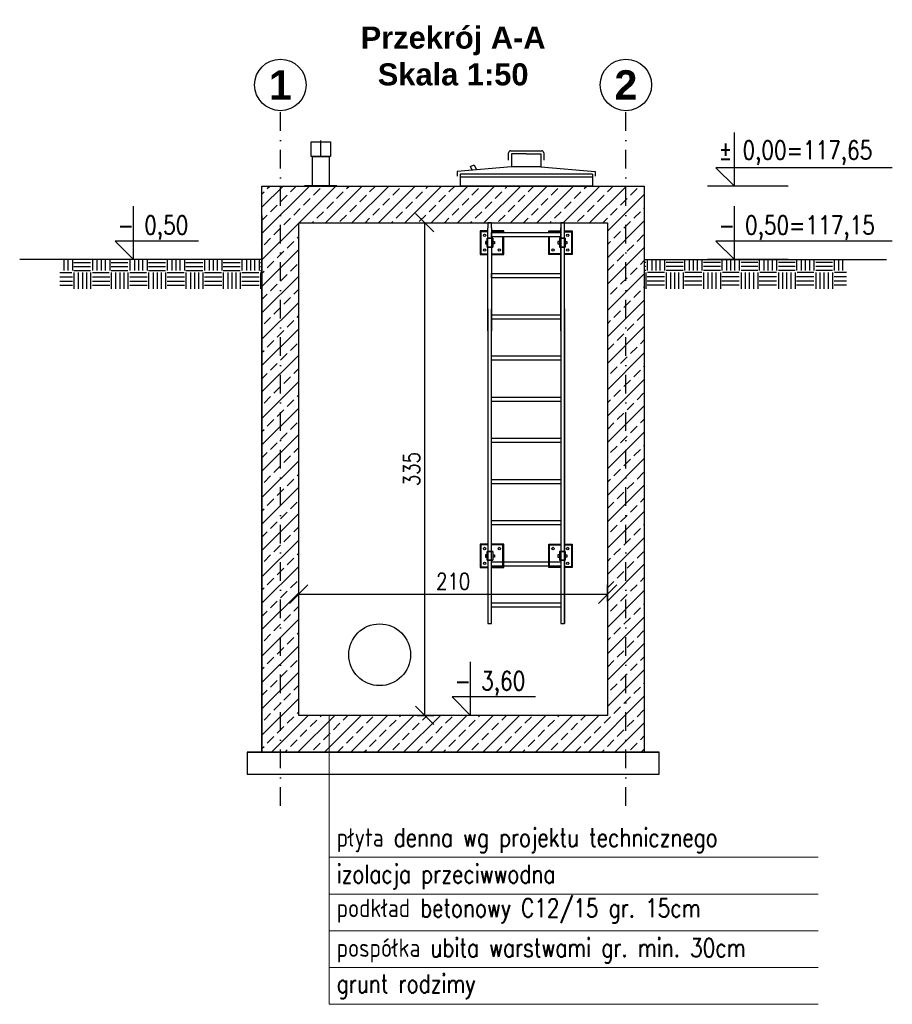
# Model space of a CAD drawing. Header units: millimetres. Extents: x -62780 to 1772512, y -757464 to -52755.
# Tile 35 of 65: x 1758150 to 1758744, y -584989 to -584319. Entities that reach past the tile are written whole.
import ezdxf

# ---------------------------------------------------------------- set-up
doc = ezdxf.new("R2010")
doc.units = ezdxf.units.MM
doc.linetypes.add('DASHDOT', pattern=[25.4, 12.7, -6.35, 0, -6.35])
doc.linetypes.add('DASHED', pattern=[19.05, 12.7, -6.35])
for name, color, linetype in [('AAA Cienka linia', 11, 'Continuous'), ('AAA Folia', 4, 'DASHED'), ('AAA Kreskowanie', 30, 'Continuous'), ('AAA L-Opis', 3, 'Continuous'), ('AAA Opis', 2, 'Continuous'), ('AAA Osie', 1, 'DASHDOT'), ('AAA Wymiar', 1, 'Continuous'), ('AAA Ściana', 7, 'Continuous')]:
    doc.layers.add(name, color=color, linetype=linetype)
doc.layers.add('l-opis', color=3, linetype='Continuous', lineweight=13)
doc.layers.add('opis', color=2, linetype='Continuous', lineweight=13)
doc.styles.add('Arial B', font='arialbd.ttf')
doc.styles.add('opis', font='simplex.shx', dxfattribs={"width": 0.8})
doc.styles.get("Standard").update_dxf_attribs({"font": 'simplex.shx', "width": 0.8})
doc.dimstyles.new('1 do 50', dxfattribs={"dimscale": 5, "dimtxt": 2.25, "dimasz": 2.5, "dimexe": 1.25, "dimexo": 0.625, "dimtad": 1, "dimdec": 1, "dimrnd": 0.5, "dimtxsty": 'Standard', "dimblk": 'OBLIQUE', "dimcen": 2.5, "dimclrd": 256, "dimclre": 256, "dimclrt": 2, "dimadec": 0, "dimazin": 0, "dimtfac": 1, "dimtdec": 0, "dimtmove": 0, "dimatfit": 3, "dimldrblk": 'OBLIQUE', "dimfxl": 1, "dimfxlon": 1, "dimlwd": -1, "dimlwe": -1, "dimarcsym": 0})

# ---------------------------------------------------------------- blocks, each defined once
blk = doc.blocks.new('zw$536E')
at = {"layer": 'AAA Cienka linia', "lineweight": -2}
for p, q in [((-12, 17.5), (-12, 22.63)), ((-10.63, 24), (10.63, 24)), ((0, 22), (-10, 22)), ((-10, 22), (-10, 13)), ((0, 22), (10, 22)), ((10, 22), (10, 13)), ((12, 22.63), (12, 17.5)), ((-37.9, 13.29), (-35.38, 14.48)), ((-35.38, 14.48), (-33.72, 10.97)), ((-10, 13), (-46.99, 9.83)), ((-46.99, 9.83), (-46.99, 6.83)), ((45, 8), (-45, 8)), ((-45, 8), (-45, 0)), ((-36.68, 10.71), (-37.9, 13.29)), ((10, 13), (-10, 13)), ((10, 13), (46.99, 9.83)), ((45, 8), (45, 0)), ((46.99, 9.83), (46.99, 6.83)), ((45, 6), (-45, 6)), ((45, 0), (-45, 0))]:
    blk.add_line(p, q, dxfattribs=at)
for centre, start, end in [((-10.63, 22.63), 90, 180), ((10.63, 22.63), 0, 90)]:
    blk.add_arc(centre, 1.37, start, end, dxfattribs=at)
blk = doc.blocks.new('zw$6BE9')
at = {"layer": 'AAA Cienka linia', "lineweight": -2}
blk.add_line((0, 20), (0, 31), dxfattribs=at)
for points in [[(-6.5, 30), (6.5, 30), (6.5, 20), (-6.5, 20)], [(-5.72, 20), (5.72, 20), (5.72, 0.2), (-5.72, 0.2)], [(11, 0.2), (-11, 0.2), (-11, 0), (11, 0)]]:
    blk.add_lwpolyline(points, close=True, dxfattribs=at)
blk = doc.blocks.new('zw$8CDF')
at = {"layer": 'AAA Cienka linia', "lineweight": -2}
for p, q in [((-78.83, 335), (-81.33, 335)), ((-81.33, 335), (-81.33, 331.48)), ((-78.83, 331.48), (-78.83, 335)), ((-29.33, 335), (-31.83, 335)), ((-31.83, 335), (-31.83, 331.48)), ((-29.33, 331.48), (-29.33, 335)), ((-81.33, 261.48), (-81.33, 331.48)), ((-31.83, 331.48), (-31.83, 261.48)), ((-29.33, 261.48), (-29.33, 331.48)), ((-29.33, 276.48), (-29.33, 62.48)), ((-81.33, 62.48), (-78.83, 62.48)), ((-31.83, 62.48), (-29.33, 62.48))]:
    blk.add_line(p, q, dxfattribs=at)
for points in [[(-81.33, 329.48), (-86.63, 329.48), (-86.63, 313.48), (-81.33, 313.48)], [(-81.33, 328.98), (-86.13, 328.98), (-86.13, 313.98), (-81.33, 313.98)], [(-78.83, 331.48), (-78.83, 261.48)], [(-70.63, 328.48), (-70.63, 329.48), (-78.83, 329.48)], [(-71.13, 328.98), (-78.83, 328.98)], [(-78.83, 328.48), (-31.83, 328.48), (-31.83, 325.48), (-78.83, 325.48), (-78.83, 328.48)], [(-71.13, 328.48), (-71.13, 328.98)], [(-40.03, 328.48), (-40.03, 329.48), (-31.83, 329.48)], [(-39.53, 328.98), (-31.83, 328.98)], [(-39.53, 328.48), (-39.53, 328.98)], [(-31.83, 261.48), (-31.83, 331.48)], [(-29.33, 329.48), (-24.03, 329.48), (-24.03, 313.48), (-29.33, 313.48)], [(-29.33, 328.98), (-24.53, 328.98), (-24.53, 313.98), (-29.33, 313.98)], [(-81.93, 322.28), (-82.93, 322.28), (-82.93, 320.68), (-81.93, 320.68)], [(-77.93, 324.48), (-81.93, 324.48), (-81.93, 318.48), (-77.93, 318.48)], [(-77.93, 324.48), (-77.93, 318.48), (-81.93, 318.48), (-81.93, 324.48), (-77.93, 324.48)], [(-78.83, 313.98), (-71.13, 313.98), (-71.13, 325.48)], [(-78.83, 313.48), (-70.63, 313.48), (-70.63, 325.48)], [(-77.93, 322.28), (-76.93, 322.28), (-76.93, 320.68), (-77.93, 320.68)], [(-31.83, 313.48), (-40.03, 313.48), (-40.03, 325.48)], [(-31.83, 313.98), (-39.53, 313.98), (-39.53, 325.48)], [(-32.73, 322.28), (-33.73, 322.28), (-33.73, 320.68), (-32.73, 320.68)], [(-32.73, 324.48), (-28.73, 324.48), (-28.73, 318.48), (-32.73, 318.48)], [(-32.73, 324.48), (-32.73, 318.48), (-28.73, 318.48), (-28.73, 324.48), (-32.73, 324.48)], [(-28.73, 322.28), (-27.73, 322.28), (-27.73, 320.68), (-28.73, 320.68)], [(-78.83, 300.48), (-31.83, 300.48), (-31.83, 297.48), (-78.83, 297.48), (-78.83, 300.48)], [(-81.33, 276.48), (-81.33, 62.48)], [(-78.83, 62.48), (-78.83, 276.48)], [(-31.83, 276.48), (-31.83, 62.48)], [(-29.33, 62.48), (-29.33, 276.48)], [(-78.83, 272.48), (-31.83, 272.48), (-31.83, 269.48), (-78.83, 269.48), (-78.83, 272.48)], [(-78.83, 244.48), (-31.83, 244.48), (-31.83, 241.48), (-78.83, 241.48), (-78.83, 244.48)], [(-78.83, 216.48), (-31.83, 216.48), (-31.83, 213.48), (-78.83, 213.48), (-78.83, 216.48)], [(-78.83, 188.48), (-31.83, 188.48), (-31.83, 185.48), (-78.83, 185.48), (-78.83, 188.48)], [(-78.83, 188.48), (-31.83, 188.48), (-31.83, 185.48), (-78.83, 185.48), (-78.83, 188.48)], [(-78.83, 160.48), (-31.83, 160.48), (-31.83, 157.48), (-78.83, 157.48), (-78.83, 160.48)], [(-78.83, 132.48), (-31.83, 132.48), (-31.83, 129.48), (-78.83, 129.48), (-78.83, 132.48)], [(-81.33, 116.48), (-86.63, 116.48), (-86.63, 100.48), (-81.33, 100.48)], [(-81.33, 115.98), (-86.13, 115.98), (-86.13, 100.98), (-81.33, 100.98)], [(-70.63, 105.48), (-70.63, 116.48), (-78.83, 116.48)], [(-71.13, 115.98), (-78.83, 115.98)], [(-71.13, 105.48), (-71.13, 115.98)], [(-40.03, 105.48), (-40.03, 116.48), (-31.83, 116.48)], [(-39.53, 115.98), (-31.83, 115.98)], [(-39.53, 105.48), (-39.53, 115.98)], [(-29.33, 116.48), (-24.03, 116.48), (-24.03, 100.48), (-29.33, 100.48)], [(-29.33, 115.98), (-24.53, 115.98), (-24.53, 100.98), (-29.33, 100.98)], [(-81.93, 109.28), (-82.93, 109.28), (-82.93, 107.68), (-81.93, 107.68)], [(-77.93, 111.48), (-81.93, 111.48), (-81.93, 105.48), (-77.93, 105.48)], [(-77.93, 111.48), (-77.93, 105.48), (-81.93, 105.48), (-81.93, 111.48), (-77.93, 111.48)], [(-77.93, 109.28), (-76.93, 109.28), (-76.93, 107.68), (-77.93, 107.68)], [(-77.93, 109.28), (-76.93, 109.28), (-76.93, 107.68), (-77.93, 107.68)], [(-32.73, 109.28), (-33.73, 109.28), (-33.73, 107.68), (-32.73, 107.68)], [(-32.73, 109.28), (-33.73, 109.28), (-33.73, 107.68), (-32.73, 107.68)], [(-32.73, 111.48), (-28.73, 111.48), (-28.73, 105.48), (-32.73, 105.48)], [(-32.73, 111.48), (-32.73, 105.48), (-28.73, 105.48), (-28.73, 111.48), (-32.73, 111.48)], [(-28.73, 109.28), (-27.73, 109.28), (-27.73, 107.68), (-28.73, 107.68)], [(-78.83, 100.98), (-71.13, 100.98), (-71.13, 105.48)], [(-78.83, 100.48), (-70.63, 100.48), (-70.63, 105.48)], [(-78.83, 104.48), (-31.83, 104.48), (-31.83, 101.48), (-78.83, 101.48), (-78.83, 104.48)], [(-78.83, 104.48), (-31.83, 104.48), (-31.83, 101.48), (-78.83, 101.48), (-78.83, 104.48)], [(-31.83, 100.48), (-40.03, 100.48), (-40.03, 105.48)], [(-31.83, 100.98), (-39.53, 100.98), (-39.53, 105.48)], [(-78.83, 76.48), (-31.83, 76.48), (-31.83, 73.48), (-78.83, 73.48), (-78.83, 76.48)]]:
    blk.add_lwpolyline(points, dxfattribs=at)
for centre in [(-83.63, 326.48), (-27.03, 326.48), (-83.63, 316.48), (-73.63, 316.48), (-37.03, 316.48), (-27.03, 316.48), (-83.63, 113.48), (-73.63, 113.48), (-37.03, 113.48), (-27.03, 113.48), (-83.63, 103.48), (-27.03, 103.48)]:
    blk.add_circle(centre, 0.8, dxfattribs=at)
blk = doc.blocks.new('_OBLIQUE')
at = {"color": 0, "linetype": 'ByBlock', "lineweight": -2}
blk.add_line((-0.5, -0.5), (0.5, 0.5), dxfattribs=at)
blk = doc.blocks.new('*D97')
at = {"layer": 'AAA Wymiar'}
for p, q in [((1758340.09, -584714.75), (1758340.09, -584703.5)), ((1758550.09, -584714.75), (1758550.09, -584703.5)), ((1758340.09, -584709.75), (1758550.09, -584709.75))]:
    blk.add_line(p, q, dxfattribs=at)
at = {"layer": 'Defpoints', "color": 0, "lineweight": -2}
for p in [(1758550.09, -584709.75), (1758340.09, -584792.18), (1758550.09, -584792.18)]:
    blk.add_point(p, dxfattribs=at)
at = {"layer": 'AAA Wymiar', "xscale": 12.5, "yscale": 12.5, "zscale": 12.5, "rotation": 180}
blk.add_blockref('_OBLIQUE', (1758340.09, -584709.75), dxfattribs=at)
at = {"layer": 'AAA Wymiar', "xscale": 12.5, "yscale": 12.5, "zscale": 12.5}
blk.add_blockref('_OBLIQUE', (1758550.09, -584709.75), dxfattribs=at)
at = {"layer": 'AAA Wymiar', "color": 2, "lineweight": -2, "insert": (1758445.09, -584701), "char_height": 11.25, "attachment_point": 5}
blk.add_mtext('210', dxfattribs=at)
blk = doc.blocks.new('*D98')
at = {"layer": 'AAA Wymiar'}
for p, q in [((1758420.65, -584457.18), (1758431.9, -584457.18)), ((1758425.65, -584457.18), (1758425.65, -584792.18)), ((1758420.65, -584792.18), (1758431.9, -584792.18))]:
    blk.add_line(p, q, dxfattribs=at)
at = {"layer": 'Defpoints', "color": 0, "lineweight": -2}
for p in [(1758340.09, -584457.18), (1758340.09, -584792.18), (1758425.65, -584792.18)]:
    blk.add_point(p, dxfattribs=at)
at = {"layer": 'AAA Wymiar', "xscale": 12.5, "yscale": 12.5, "zscale": 12.5}
for p, rotation in [((1758425.65, -584457.18), 90), ((1758425.65, -584792.18), 270)]:
    blk.add_blockref('_OBLIQUE', p, dxfattribs=dict(at, rotation=rotation))
at = {"layer": 'AAA Wymiar', "color": 2, "lineweight": -2, "insert": (1758416.9, -584624.68), "char_height": 11.25, "attachment_point": 5, "rotation": 90}
blk.add_mtext('335', dxfattribs=at)

msp = doc.modelspace()

# ---------------------------------------------------------------- hatches: boundary and pattern name
at = {"layer": 'AAA Kreskowanie', "lineweight": -2}
h = msp.add_hatch(dxfattribs=at)
h.set_pattern_fill('ANSI33', color=256, scale=2, style=0)
h.set_pattern_definition([(45, (1655378.034, -541741.785), (-8.9802561, 8.9802561), []), (45, (1655387.015, -541741.785), (-8.9802561, 8.9802561), [6.35, -3.175])])
h.paths.add_polyline_path([(1758315.0943, -584432.1842), (1758575.0943, -584432.1842), (1758575.0943, -584817.1842), (1758315.0943, -584817.1842)])
h.paths.add_polyline_path([(1758340.0943, -584457.1842), (1758550.0943, -584457.1842), (1758550.0943, -584792.1842), (1758340.0943, -584792.1842)], flags=16)
at = {"layer": 'AAA Kreskowanie'}
h = msp.add_hatch(dxfattribs=at)
h.set_pattern_fill('EARTH2', color=256, angle=180, style=0)
h.set_pattern_definition([(7e-15, (1930310.217, -580884.21), (25.4, -25.4), [11.43, -13.97]), (7e-15, (1930310.217, -580895.64), (25.4, -25.4), [11.43, -13.97]), (7e-15, (1930310.217, -580892.846), (25.4, -25.4), [11.684, -13.716]), (7e-15, (1930310.217, -580890.052), (25.4, -25.4), [11.684, -13.716]), (7e-15, (1930310.217, -580887.258), (25.4, -25.4), [11.684, -13.716]), (7e-15, (1930297.517, -580874.558), (25.4, -25.4), [11.43, -13.97]), (7e-15, (1930297.517, -580877.352), (25.4, -25.4), [11.43, -13.97]), (7e-15, (1930297.517, -580880.146), (25.4, -25.4), [11.43, -13.97]), (7e-15, (1930297.517, -580882.94), (25.4, -25.4), [11.43, -13.97]), (7e-15, (1930297.517, -580871.51), (25.4, -25.4), [11.43, -13.97]), (270, (1930321.9, -580871.51), (-25.4, -25.4), [11.43, -13.97]), (270, (1930310.217, -580871.51), (-25.4, -25.4), [11.43, -13.97]), (270, (1930313.265, -580871.51), (-25.4, -25.4), [11.43, -13.97]), (270, (1930316.06, -580871.51), (-25.4, -25.4), [11.43, -13.97]), (270, (1930318.853, -580871.51), (-25.4, -25.4), [11.43, -13.97]), (270, (1930306.153, -580884.21), (-25.4, -25.4), [11.684, -13.716]), (270, (1930303.36, -580884.21), (-25.4, -25.4), [11.684, -13.716]), (270, (1930300.565, -580884.21), (-25.4, -25.4), [11.684, -13.716]), (270, (1930297.517, -580884.21), (-25.4, -25.4), [11.43, -13.97]), (270, (1930308.947, -580884.21), (-25.4, -25.4), [11.43, -13.97])])
h.paths.add_polyline_path([(1758177.5217, -584502.1842), (1758177.5217, -584482.1842), (1758315.0943, -584482.1842), (1758315.0943, -584502.1842)])
h = msp.add_hatch(dxfattribs=at)
h.set_pattern_fill('EARTH2', color=256, style=0)
h.set_pattern_definition([(180, (1586579.972, -580884.21), (-25.4, -25.4), [11.43, -13.97]), (180, (1586579.972, -580895.64), (-25.4, -25.4), [11.43, -13.97]), (180, (1586579.972, -580892.846), (-25.4, -25.4), [11.684, -13.716]), (180, (1586579.972, -580890.052), (-25.4, -25.4), [11.684, -13.716]), (180, (1586579.972, -580887.258), (-25.4, -25.4), [11.684, -13.716]), (180, (1586592.672, -580874.558), (-25.4, -25.4), [11.43, -13.97]), (180, (1586592.672, -580877.352), (-25.4, -25.4), [11.43, -13.97]), (180, (1586592.672, -580880.146), (-25.4, -25.4), [11.43, -13.97]), (180, (1586592.672, -580882.94), (-25.4, -25.4), [11.43, -13.97]), (180, (1586592.672, -580871.51), (-25.4, -25.4), [11.43, -13.97]), (270, (1586568.288, -580871.51), (25.4, -25.4), [11.43, -13.97]), (270, (1586579.972, -580871.51), (25.4, -25.4), [11.43, -13.97]), (270, (1586576.924, -580871.51), (25.4, -25.4), [11.43, -13.97]), (270, (1586574.13, -580871.51), (25.4, -25.4), [11.43, -13.97]), (270, (1586571.336, -580871.51), (25.4, -25.4), [11.43, -13.97]), (270, (1586584.036, -580884.21), (25.4, -25.4), [11.684, -13.716]), (270, (1586586.83, -580884.21), (25.4, -25.4), [11.684, -13.716]), (270, (1586589.624, -580884.21), (25.4, -25.4), [11.684, -13.716]), (270, (1586592.672, -580884.21), (25.4, -25.4), [11.43, -13.97]), (270, (1586581.242, -580884.21), (25.4, -25.4), [11.43, -13.97])])
h.paths.add_polyline_path([(1758712.6668, -584502.1842), (1758712.6668, -584482.1842), (1758575.0943, -584482.1842), (1758575.0943, -584502.1842)])

# ---------------------------------------------------------------- linework, layer by layer
at = {"layer": 'AAA Cienka linia'}
for points in [[(1758315.0943, -584482.1842), (1758150.3229, -584482.1842)], [(1758575.0943, -584482.1842), (1758739.8656, -584482.1842)]]:
    msp.add_lwpolyline(points, dxfattribs=at)
at = {"layer": 'AAA Cienka linia', "lineweight": -2}
msp.add_lwpolyline([(1758305.0943, -584832.1842), (1758585.0943, -584832.1842), (1758585.0943, -584817.1842), (1758305.0943, -584817.1842)], close=True, dxfattribs=at)
msp.add_circle((1758395.0943, -584750.9892), 21, dxfattribs=at)
at = {"layer": 'AAA Folia', "const_width": 1}
for points in [[(1758315.0943, -584452.1842), (1758315.0943, -584817.1842)], [(1758575.0943, -584452.1842), (1758575.0943, -584817.1842)], [(1758305.0943, -584817.1842), (1758585.0943, -584817.1842)]]:
    msp.add_lwpolyline(points, dxfattribs=at)
at = {"layer": 'AAA L-Opis'}
for p, q in [((1758672.9686, -584432.1842), (1758618.1821, -584432.1842)), ((1758264.4127, -584482.1842), (1758209.6262, -584482.1842)), ((1758672.9686, -584482.1842), (1758618.1821, -584482.1842)), ((1758493.5278, -584792.1842), (1758438.7413, -584792.1842))]:
    msp.add_line(p, q, dxfattribs=at)
for points in [[(1758743.754, -584419.6842), (1758623.8399, -584419.6842), (1758636.3399, -584432.1842), (1758636.3399, -584395.8318)], [(1758271.9946, -584469.6842), (1758215.284, -584469.6842), (1758227.784, -584482.1842), (1758227.784, -584445.8318)], [(1758743.754, -584469.6842), (1758623.8399, -584469.6842), (1758636.3399, -584482.1842), (1758636.3399, -584445.8318)], [(1758501.1097, -584779.6842), (1758444.3991, -584779.6842), (1758456.8991, -584792.1842), (1758456.8991, -584755.8318)]]:
    msp.add_lwpolyline(points, dxfattribs=at)
for centre in [(1758327.5943, -584363.4054), (1758562.5943, -584363.4054)]:
    msp.add_circle(centre, 17.5, dxfattribs=at)
at = {"layer": 'AAA Osie'}
for points in [[(1758327.5943, -584853.6965), (1758327.5943, -584380.9054)], [(1758562.5943, -584853.6965), (1758562.5943, -584380.9054)]]:
    msp.add_lwpolyline(points, dxfattribs=at)
at = {"layer": 'AAA Ściana', "lineweight": -2}
for points in [[(1758315.0943, -584432.1842), (1758575.0943, -584432.1842), (1758575.0943, -584817.1842), (1758315.0943, -584817.1842)], [(1758340.0943, -584457.1842), (1758550.0943, -584457.1842), (1758550.0943, -584792.1842), (1758340.0943, -584792.1842)]]:
    msp.add_lwpolyline(points, close=True, dxfattribs=at)
at = {"layer": 'l-opis'}
for p, q in [((1758360.8729, -584792.1842), (1758360.8729, -584988.7268)), ((1758360.8729, -584888.7268), (1758693.2776, -584888.7268)), ((1758360.8729, -584913.7268), (1758693.2776, -584913.7268)), ((1758360.8729, -584938.7268), (1758693.2776, -584938.7268)), ((1758360.8729, -584963.7268), (1758693.2776, -584963.7268)), ((1758360.8729, -584988.7268), (1758693.2776, -584988.7268))]:
    msp.add_line(p, q, dxfattribs=at)

# ---------------------------------------------------------------- block references
at = {"layer": 'AAA Cienka linia', "color": 4, "lineweight": -2}
for name, p in [('zw$6BE9', (1758355.0943, -584432.1842)), ('zw$536E', (1758494.7609, -584432.1842)), ('zw$8CDF', (1758550.0943, -584792.1842))]:
    msp.add_blockref(name, p, dxfattribs=at)

# ---------------------------------------------------------------- texts
at = {"layer": 'AAA Opis', "attachment_point": 5, "style": 'Arial B'}
for s, insert, char_height, width in [('Przekrój A-A\\PSkala 1:50', (1758445.0943, -584343.815), 15, 228.796489), ('1', (1758327.5943, -584363.4054), 20, 44.614317), ('2', (1758562.5943, -584363.4054), 20, 44.614317)]:
    msp.add_mtext(s, dxfattribs=dict(at, insert=insert, char_height=char_height, width=width))
at = {"layer": 'AAA Opis', "char_height": 12.5, "attachment_point": 1}
for s, insert, width in [('%%P 0,00=117,65', (1758625.5785, -584401.4989), 119.138364), ('- 0,50', (1758217.0226, -584452.4705), 56.59067), ('- 0,50=117,15', (1758625.5785, -584452.4705), 122.821886), ('- 3,60', (1758446.1376, -584762.4705), 56.59067)]:
    msp.add_mtext(s, dxfattribs=dict(at, insert=insert, width=width))
at = {"layer": 'opis', "char_height": 12.5, "attachment_point": 1, "style": 'opis'}
for s, insert, width in [('płyta denna wg projektu technicznego', (1758365.8729, -584868.9899), 370.63522), ('izolacja przeciwwodna', (1758365.8729, -584893.7849), 306.398559), ('podkład betonowy C12/15 gr. 15cm', (1758365.8729, -584916.949), 306.398559), ('pospółka ubita warstwami gr. min. 30cm ', (1758365.8729, -584943.9899), 389.215546), ('grunt rodzimy', (1758365.8729, -584968.4483), 301.991404)]:
    msp.add_mtext(s, dxfattribs=dict(at, insert=insert, width=width))

# ---------------------------------------------------------------- dimensions: what is measured, and where the dimension line sits
at = {"layer": 'AAA Wymiar', "lineweight": -2}
dim = msp.add_linear_dim(base=(1758425.6534, -584792.1842), p1=(1758340.0943, -584457.1842), p2=(1758340.0943, -584792.1842), angle=90, dimstyle='1 do 50', override={"dimblk": 'OBLIQUE'}, dxfattribs=at)
dim.commit()
dim.dimension.update_dxf_attribs({"geometry": '*D98', "text_midpoint": (1758416.9034, -584624.6842)})
dim = msp.add_linear_dim(base=(1758550.0943, -584709.7532), p1=(1758340.0943, -584792.1842), p2=(1758550.0943, -584792.1842), dimstyle='1 do 50', override={"dimblk": 'OBLIQUE'}, dxfattribs=at)
dim.commit()
dim.dimension.update_dxf_attribs({"geometry": '*D97', "text_midpoint": (1758445.0943, -584701.0032)})

doc.saveas('drawing.dxf')
